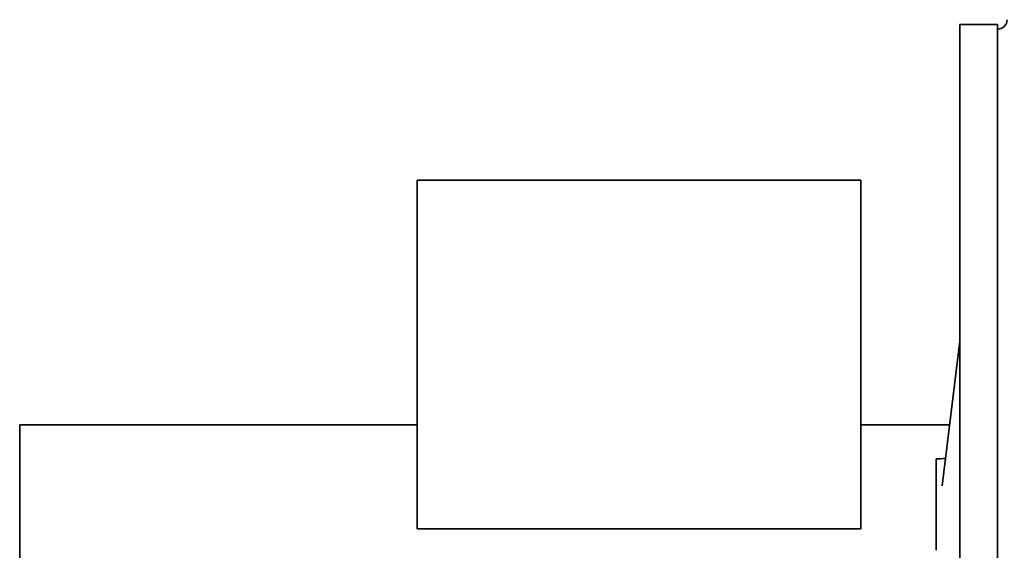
# Model space of a CAD drawing. Header units: millimetres. Extents: x 255 to 585, y 110 to 484.
# Tile 5 of 6: x 255 to 464, y 353 to 465. Entities that reach past the tile are written whole.
import ezdxf

# ---------------------------------------------------------------- set-up
doc = ezdxf.new("R2010")
doc.units = ezdxf.units.MM
doc.header["$LTSCALE"] = 2
doc.layers.add('Krawędzie widoczne(ISO)', color=7, linetype='Continuous', lineweight=35, true_color=0x262659)

msp = doc.modelspace()

# ---------------------------------------------------------------- linework, layer by layer
at = {"layer": 'Krawędzie widoczne(ISO)'}
for p, q in [((454.1, 264.82), (454.1, 464.18)), ((454.1, 464.18), (462.1, 464.18)), ((462.1, 270.64), (462.1, 464.18)), ((433.14, 431.18), (339.14, 431.18)), ((339.14, 431.18), (339.14, 357.38)), ((433.14, 431.18), (433.14, 357.38)), ((454.1, 397.12), (450.31, 366.49)), ((254.9, 379.38), (254.9, 256.98)), ((339.14, 379.38), (254.9, 379.38)), ((451.91, 379.38), (433.14, 379.38)), ((449.1, 372.16), (449.1, 371.81)), ((449.1, 355.37), (449.1, 371.81)), ((433.14, 357.38), (339.14, 357.38)), ((449.1, 355.37), (449.1, 352.82))]:
    msp.add_line(p, q, dxfattribs=at)
msp.add_arc((462.1, 465.18), 2, 270, 0, dxfattribs=at)
msp.add_open_spline([(454.1, 392.92), (454.1, 393.1), (454.09, 393.24), (454.07, 393.43), (454.04, 393.44), (454.01, 393.44)], degree=3, knots=[-0.194026, -0.194026, -0.194026, -0.194026, -0.1175628, -0.1175628, 0, 0, 0, 0], dxfattribs=at)
for points in [[(449.1, 372.16), (449.74, 372.2), (450.39, 372.25), (451.03, 372.29)], [(450.31, 366.49), (450.31, 366.49), (450.31, 366.49), (450.31, 366.49)]]:
    msp.add_open_spline(points, degree=3, dxfattribs=at)

doc.saveas('drawing.dxf')
